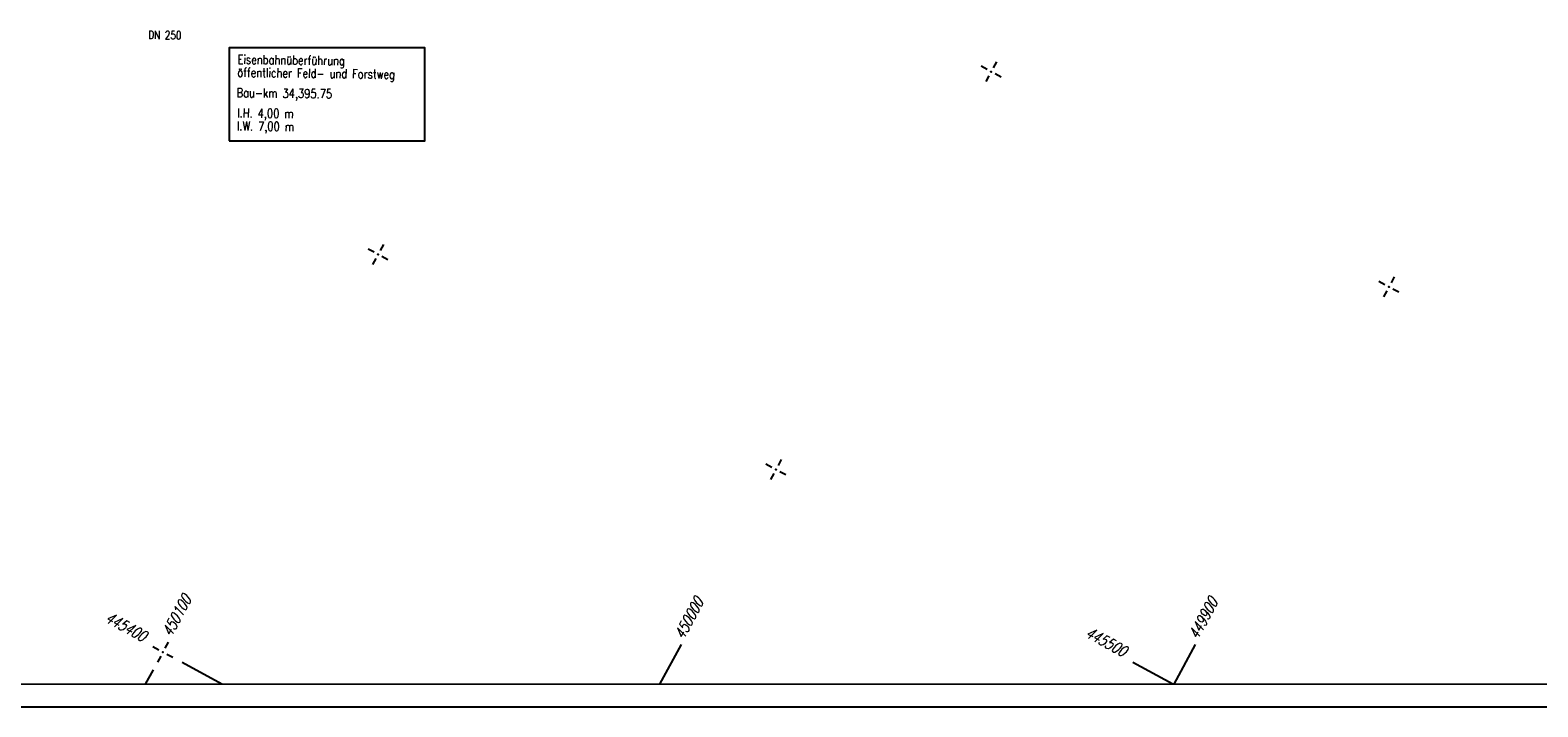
# Model space of a CAD drawing. Extents: x 0 to 1135, y 0 to 420.
# Tile 3 of 31: x 375 to 709, y 0 to 150. Entities that reach past the tile are written whole.
import ezdxf

# ---------------------------------------------------------------- set-up
doc = ezdxf.new("R2010")
doc.units = 0
doc.header["$LTSCALE"] = 2
doc.header["$MEASUREMENT"] = 0
doc.linetypes.add('AUSGEZOGEN', pattern=[0])
doc.layers.get('0').update_dxf_attribs({"linetype": 'AUSGEZOGEN'})
for name, color, linetype in [('Dränageleitungen', 15, 'CONTINUOUS'), ('Ingenieurbauwerke', 15, 'CONTINUOUS'), ('NETZ', 250, 'CONTINUOUS'), ('RAHMEN', 250, 'AUSGEZOGEN')]:
    doc.layers.add(name, color=color, linetype=linetype)
doc.styles.add('ROMANS', font='romans.shx', dxfattribs={"width": 0.8})

# ---------------------------------------------------------------- blocks, each defined once
blk = doc.blocks.new('IKR')
at = {"color": 0}
for p, q in [((-2.5, 0), (-1, 0)), ((0, 1), (0, 2.5)), ((1, 0), (2.5, 0)), ((0, -2.5), (0, -1))]:
    blk.add_line(p, q, dxfattribs=at)
blk.add_circle((0, 0), 0.05, dxfattribs=at)
blk.add_point((0, 0), dxfattribs=at)

msp = doc.modelspace()

# ---------------------------------------------------------------- linework, layer by layer
at = {"layer": 'Ingenieurbauwerke'}
msp.add_lwpolyline([(419.23, 125.13), (462.51, 125.13), (462.51, 145.72), (419.23, 145.72)], close=True, dxfattribs=at)
at = {"layer": 'NETZ'}
for p, q in [((514.45, 5.02), (519.21, 13.82)), ((628.14, 5.02), (632.89, 13.82)), ((400.76, 5.02), (402.48, 8.19)), ((417.62, 5.02), (408.83, 9.78)), ((627.85, 5.02), (619.05, 9.78))]:
    msp.add_line(p, q, dxfattribs=at)
at = {"layer": 'RAHMEN'}
msp.add_line((0, 0), (950, 0), dxfattribs=at)
at = {"layer": 'RAHMEN', "const_width": 0.35}
msp.add_lwpolyline([(25, 5), (1130, 5), (1130, 415), (25, 415), (25, 5)], dxfattribs=at)

# ---------------------------------------------------------------- block references
at = {"layer": 'NETZ', "rotation": 151.5965}
for p in [(587.68, 140.43), (452.15, 100.03), (675.64, 92.86), (540.11, 52.47), (404.58, 12.07)]:
    msp.add_blockref('IKR', p, dxfattribs=at)

# ---------------------------------------------------------------- texts
at = {"layer": 'Dränageleitungen', "linetype": 'Continuous', "style": 'ROMANS', "oblique": 360, "width": 0.8}
msp.add_text('DN 250', height=1.8, rotation=359.2765, dxfattribs=at).set_placement((401.35, 147.69))
at = {"layer": 'Ingenieurbauwerke', "linetype": 'Continuous', "style": 'ROMANS', "width": 0.8}
for s, oblique, p in [('Eisenbahnüberführung', 360, (421.08, 142.16)), ('öffentlicher Feld- und Forstweg', 0, (421.05, 139.29)), ('Bau-km 34,395.75', 360, (420.87, 134.8)), ('l.H. 4,00 m', 360, (421, 130.32)), ('l.W. 7,00 m', 360, (420.96, 127.44))]:
    msp.add_text(s, height=2, rotation=359.2765, dxfattribs=dict(at, oblique=oblique)).set_placement(p)
at = {"layer": 'NETZ', "style": 'ROMANS', "oblique": 16.6, "width": 0.75}
for s, rotation, p in [('450100', 61.5965, (406.43, 15.29)), ('445400', 331.5965, (391.57, 18.93)), ('450000', 61.5965, (519.68, 14.7)), ('449900', 61.5965, (633.37, 14.7)), ('445500', 331.5965, (608.28, 15.6))]:
    msp.add_text(s, height=2.5, rotation=rotation, dxfattribs=at).set_placement(p)

doc.saveas('drawing.dxf')
